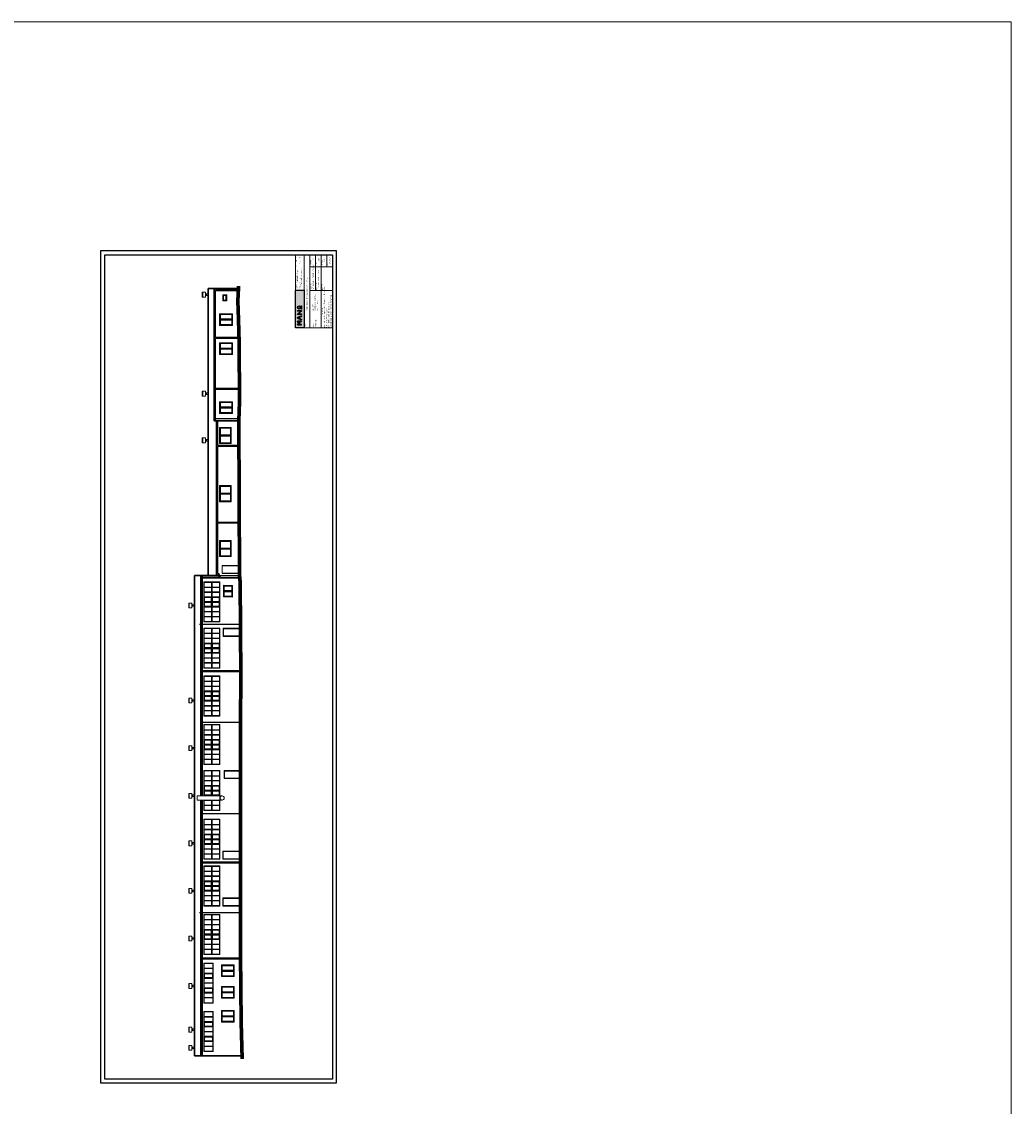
# Model space of a CAD drawing. Header units: millimetres. Extents: x -2948 to 78628, y 64669 to 215420.
# Tile 173 of 256: x 66142 to 78628, y 106581 to 120261. Entities that reach past the tile are written whole.
import ezdxf

# ---------------------------------------------------------------- set-up
doc = ezdxf.new("R2010")
doc.units = ezdxf.units.MM
for name, color, linetype in [('-rynny', 72, 'Continuous'), ('FORMATKA', 7, 'Continuous'), ('KONSTR.STALOWA', 42, 'Continuous'), ('UZIOM', 33, 'Continuous')]:
    doc.layers.add(name, color=color, linetype=linetype)
for name, color, linetype, lineweight in [('-stolarka', 103, 'Continuous', 13), ('BUDYNEK', 7, 'Continuous', 70), ('ramka', 7, 'Continuous', 0), ('SCIANY', 7, 'Continuous', 30), ('STOLARKA', 3, 'Continuous', 13), ('WENTYLACJA', 21, 'Continuous', 9), ('WYMIAR', 5, 'Continuous', 13)]:
    doc.layers.add(name, color=color, linetype=linetype, lineweight=lineweight)
doc.styles.add('100', font='isocpeur.ttf', dxfattribs={"height": 1})
doc.styles.add('agulka', font='isocpeur.ttf', dxfattribs={"height": 1})
doc.styles.add('MtXpl_Calibri_Light', font='calibril.ttf')

# ---------------------------------------------------------------- blocks, each defined once
blk = doc.blocks.new('G$C37C83D67')
at = {"layer": 'STOLARKA', "ltscale": 2}
for p, q in [((656, 211), (656, 68)), ((661, 216), (661, 63)), ((666, 216), (666, 63)), ((671, 211), (671, 68))]:
    blk.add_line(p, q, dxfattribs=at)
for points in [[(737, 58), (590, 58), (590, 221), (737, 221)], [(590, 221), (737, 221), (737, 58), (590, 58)], [(595, 216), (732, 216), (732, 63), (595, 63)]]:
    blk.add_lwpolyline(points, close=True, dxfattribs=at)
for points in [[(656, 68), (600, 68), (600, 211), (656, 211)], [(671, 211), (727, 211), (727, 68), (671, 68)]]:
    blk.add_lwpolyline(points, dxfattribs=at)
blk = doc.blocks.new('G$C2E97C0F2')
at = {"layer": 'STOLARKA', "ltscale": 2}
for points in [[(0, -50), (-77, -50), (-77, 0), (0, 0)], [(-5, -45), (-72, -45), (-72, -5), (-5, -5)], [(-10, -40), (-67, -40), (-67, -10), (-10, -10)]]:
    blk.add_lwpolyline(points, close=True, dxfattribs=at)
blk = doc.blocks.new('OK-8')
at = {"layer": '-stolarka', "ltscale": 2}
for points in [[(55732, -21249), (55732, -21369), (55227, -21369), (55227, -21249)], [(55732, -21249), (55732, -21369), (55227, -21369), (55227, -21249)], [(55232, -21254), (55292, -21254), (55292, -21364), (55232, -21364)], [(55297, -21254), (55354, -21254), (55354, -21364), (55297, -21364)], [(55359, -21254), (55415, -21254), (55415, -21364), (55359, -21364)], [(55364, -21259), (55410, -21259), (55410, -21359), (55364, -21359)], [(55420, -21254), (55477, -21254), (55477, -21364), (55420, -21364)], [(55482, -21254), (55539, -21254), (55539, -21364), (55482, -21364)], [(55544, -21254), (55601, -21254), (55601, -21364), (55544, -21364)], [(55549, -21259), (55596, -21259), (55596, -21359), (55549, -21359)], [(55606, -21254), (55663, -21254), (55663, -21364), (55606, -21364)], [(55668, -21254), (55727, -21254), (55727, -21364), (55668, -21364)]]:
    blk.add_lwpolyline(points, close=True, dxfattribs=at)
blk = doc.blocks.new('LOGO')
at = {"true_color": 0xf9f9f9}
h = blk.add_hatch(color=7, dxfattribs=at)
h.dxf.hatch_style = 1
h.paths.add_polyline_path([(-3, 131, 1), (-73, 131, 1)])
h.paths.add_polyline_path([(-62, 131, -1), (-14, 131, -1)], flags=16)
h.paths.add_polyline_path([(-118, 91), (-118, 165), (-107, 165), (-107, 76), (-119, 76), (-178, 147), (-178, 76), (-189, 76), (-189, 165), (-180, 165)])
h.paths.add_polyline_path([(-304, 76), (-265, 165), (-256, 165), (-217, 76), (-229, 76), (-261, 148), (-293, 76), (-304, 76), (-265, 165)])
h.paths.add_polyline_path([(-73, 85), (-3, 85), (-3, 76), (-73, 76)])
h.paths.add_polyline_path([(-413, 76), (-402, 76), (-402, 148), (-372, 110), (-342, 148), (-342, 76), (-331, 76), (-331, 165), (-343, 165), (-372, 128), (-402, 165), (-413, 165)])
at = {"color": 7, "true_color": 0xf9f9f9}
for points in [[(-413, 76), (-413, 165), (-402, 165), (-372, 128), (-343, 165), (-331, 165), (-331, 76)], [(-402, 76), (-402, 148), (-372, 110), (-342, 148), (-342, 76)], [(-331, 76), (-331, 165), (-343, 165), (-372, 128)], [(-304, 76), (-265, 165), (-256, 165)], [(-304, 76), (-265, 165), (-256, 165), (-217, 76)], [(-304, 76), (-293, 76)], [(-293, 76), (-261, 148), (-229, 76)], [(-265, 165), (-256, 165)], [(-217, 76), (-256, 165), (-265, 165)], [(-256, 165), (-265, 165)], [(-217, 76), (-229, 76)], [(-73, 85), (-3, 85)], [(-73, 76), (-3, 76)]]:
    blk.add_lwpolyline(points, dxfattribs=at)
for points in [[(-413, 76), (-402, 76), (-402, 148), (-372, 110), (-342, 148), (-342, 76), (-331, 76), (-331, 165), (-343, 165), (-372, 128), (-402, 165), (-413, 165), (-413, 76)], [(-304, 76), (-265, 165), (-256, 165), (-217, 76), (-229, 76), (-261, 148), (-293, 76), (-304, 76), (-265, 165)], [(-118, 91), (-118, 165), (-107, 165), (-107, 76), (-119, 76), (-178, 147), (-178, 76), (-189, 76), (-189, 165), (-180, 165), (-118, 91)], [(-73, 85), (-3, 85), (-3, 76), (-73, 76)]]:
    blk.add_lwpolyline(points, close=True, dxfattribs=at)
for radius in [34.7, 23.9]:
    blk.add_circle((-38, 131), radius, dxfattribs=at)

msp = doc.modelspace()

# ---------------------------------------------------------------- hatches: boundary and pattern name
at = {"transparency": 33554559}
h = msp.add_hatch(color=256, dxfattribs=at)
h.dxf.hatch_style = 1
h.paths.add_polyline_path([(69595.3, 116398.5), (69595.2, 116873.9), (69707.2, 116873.9), (69707.3, 116398.5)])

# ---------------------------------------------------------------- linework, layer by layer
at = {"layer": '-rynny', "ltscale": 2}
for p, q in [((68571.8, 116897.5), (68586.8, 116897.5)), ((68571.8, 115227.5), (68571.8, 116897.5)), ((68571.8, 116897.5), (68586.8, 116897.5)), ((68571.8, 115242.5), (68571.8, 116885.5)), ((68586.8, 116883), (68586.8, 116897.5)), ((68586.8, 116882), (68586.8, 116897.5)), ((68586.8, 116882), (68879.8, 116882)), ((68586.8, 116871), (68879.8, 116871)), ((68586.8, 116277.9), (68586.8, 116871)), ((68586.8, 116277.9), (68586.8, 116860)), ((68886, 116277.9), (68586.8, 116277.9)), ((68586.8, 115242.5), (68586.8, 116266.9)), ((68586.8, 115227.5), (68586.8, 116266.9)), ((68886.3, 116266.9), (68586.8, 116266.9)), ((68890.9, 115633.5), (68586.8, 115633.5)), ((68891, 115622.5), (68586.8, 115622.5)), ((68571.8, 115227.5), (68586.8, 115227.5)), ((68602.1, 115227.5), (68617.1, 115227.5)), ((68602.1, 113275.5), (68602.1, 115227.5)), ((68602.1, 115227.5), (68617.1, 115227.5)), ((68617.1, 114914.5), (68617.1, 115227.5)), ((68881.8, 114914.5), (68617.1, 114914.5)), ((68617.1, 113945.8), (68617.1, 114903.5)), ((68881.8, 114903.5), (68617.1, 114903.5)), ((68886.5, 113945.8), (68617.1, 113945.8)), ((68886.6, 113936.1), (68617.1, 113934.8)), ((68617.1, 113299.9), (68617.1, 113934.8)), ((68405.3, 113275.5), (68405.3, 110496.2)), ((68405.3, 113275.5), (68420.3, 113275.5)), ((68420.3, 113275.5), (68420.3, 113256.7)), ((68602.1, 113275.5), (68617.1, 113275.5)), ((68602.1, 113275.5), (68617.1, 113275.5)), ((68617.1, 113299.9), (68628, 113299.9)), ((68617.1, 113275.5), (68617.1, 113288.9)), ((68617.1, 113288.9), (68621.6, 113288.9)), ((68617.1, 113275.5), (68617.1, 113288.9)), ((68639.6, 113256.7), (68621.6, 113288.9)), ((68652.2, 113256.7), (68628, 113299.9)), ((68420.3, 113256.7), (68628.7, 113256.7)), ((68420.3, 113256.7), (68639.6, 113256.7)), ((68420.3, 113245.7), (68893.2, 113245.7)), ((68420.3, 113245.7), (68420.3, 112071.8)), ((68420.3, 113245.7), (68893.2, 113245.7)), ((68652.2, 113256.7), (68891.9, 113256.7)), ((68652.2, 113256.7), (68891.9, 113256.7)), ((68908.4, 112071.8), (68420.3, 112071.8)), ((68908.4, 112071.8), (68420.3, 112071.8)), ((68420.3, 112060.8), (68420.3, 111452.2)), ((68908.5, 112060.8), (68420.3, 112060.8)), ((68908.5, 112060.8), (68420.3, 112060.8)), ((68420.3, 111452.2), (68420.3, 110496.2)), ((68405.3, 110444.2), (68405.3, 107218.5)), ((68420.3, 110444.2), (68420.3, 109658.6)), ((68902, 109658.6), (68420.3, 109658.6)), ((68902, 109658.6), (68420.3, 109658.6)), ((68902, 109647.6), (68420.3, 109647.6)), ((68420.3, 109647.6), (68420.3, 109048.5)), ((68902, 109647.6), (68420.3, 109647.6)), ((68420.3, 109048.5), (68420.3, 108449.1)), ((68902, 108449.1), (68420.3, 108449.1)), ((68902, 108449.1), (68420.3, 108449.1)), ((68420.3, 108438.1), (68420.3, 107239.5)), ((68902, 108438.1), (68420.3, 108438.1)), ((68420.3, 107239.5), (68420.3, 107218.5))]:
    msp.add_line(p, q, dxfattribs=at)
at = {"layer": '-stolarka', "ltscale": 2}
for p, q in [((68644.8, 115043.5), (68779.8, 115043.5)), ((68644.8, 115038.5), (68779.8, 115038.5)), ((68644.8, 114310.5), (68779.8, 114310.5)), ((68644.8, 114305.5), (68779.8, 114305.5)), ((68644.8, 113617.5), (68779.8, 113617.5)), ((68644.8, 113612.5), (68779.8, 113612.5)), ((68669.7, 113402.5), (68669.7, 113299.5)), ((68669.7, 113402.5), (68889.7, 113402.5)), ((68669.7, 113299.5), (68889.7, 113299.5)), ((68673.7, 113396), (68673.7, 113306)), ((68673.7, 113396), (68883.7, 113396)), ((68673.7, 113306), (68883.7, 113306)), ((68883.7, 113396), (68883.7, 113306)), ((68639, 112882.7), (68639, 112939.5)), ((68683.9, 112610.5), (68683.9, 112507.5)), ((68683.9, 112610.5), (68903.9, 112610.5)), ((68687.9, 112604), (68687.9, 112514)), ((68687.9, 112604), (68897.9, 112604)), ((68897.9, 112604), (68897.9, 112514)), ((68683.9, 112507.5), (68903.9, 112507.5)), ((68687.9, 112514), (68897.9, 112514)), ((68639, 112300.7), (68639, 112357.5)), ((68639, 111696.7), (68639, 111753.5)), ((68639, 111083.7), (68639, 111140.5)), ((68639, 110503.7), (68639, 110560.5)), ((68639, 109889.7), (68639, 109946.5)), ((68682, 109799.5), (68682, 109696.5)), ((68682, 109799.5), (68902, 109799.5)), ((68686, 109793), (68686, 109703)), ((68686, 109793), (68896, 109793)), ((68896, 109793), (68896, 109703)), ((68682, 109696.5), (68902, 109696.5)), ((68686, 109703), (68896, 109703)), ((68639, 109300.7), (68639, 109357.5)), ((68682, 109210.5), (68682, 109107.5)), ((68682, 109210.5), (68902, 109210.5)), ((68686, 109204), (68686, 109114)), ((68686, 109204), (68896, 109204)), ((68896, 109204), (68896, 109114)), ((68682, 109107.5), (68902, 109107.5)), ((68686, 109114), (68896, 109114)), ((68639, 108688.7), (68639, 108745.5))]:
    msp.add_line(p, q, dxfattribs=at)
for points in [[(68784.8, 115142.5), (68784.8, 114939.5), (68639.8, 114939.5), (68639.8, 115142.5)], [(68649.8, 115048.5), (68649.8, 115132.5), (68774.8, 115132.5), (68774.8, 115048.5)], [(68774.8, 115033.5), (68774.8, 114949.5), (68649.8, 114949.5), (68649.8, 115033.5)], [(68784.8, 114409.5), (68784.8, 114206.5), (68639.8, 114206.5), (68639.8, 114409.5)], [(68649.8, 114315.5), (68649.8, 114399.5), (68774.8, 114399.5), (68774.8, 114315.5)], [(68774.8, 114300.5), (68774.8, 114216.5), (68649.8, 114216.5), (68649.8, 114300.5)], [(68784.8, 113716.5), (68784.8, 113513.5), (68639.8, 113513.5), (68639.8, 113716.5)], [(68649.8, 113622.5), (68649.8, 113706.5), (68774.8, 113706.5), (68774.8, 113622.5)], [(68774.8, 113607.5), (68774.8, 113523.5), (68649.8, 113523.5), (68649.8, 113607.5)], [(68439, 112689.5), (68439, 113194.5), (68644, 113194.5), (68644, 112689.5)], [(68444, 113130.2), (68444, 113189.5), (68539, 113189.5), (68539, 113130.2)], [(68544, 113130.2), (68544, 113189.5), (68639, 113189.5), (68639, 113130.2)], [(68444, 113068.3), (68444, 113125.2), (68539, 113125.2), (68539, 113068.3)], [(68444, 113006.4), (68444, 113063.3), (68539, 113063.3), (68539, 113006.4)], [(68544, 113068.3), (68544, 113125.2), (68639, 113125.2), (68639, 113068.3)], [(68544, 113006.4), (68544, 113063.3), (68639, 113063.3), (68639, 113006.4)], [(68444, 112820.8), (68444, 112877.7), (68539, 112877.7), (68539, 112820.8)], [(68544, 112820.8), (68544, 112877.7), (68639, 112877.7), (68639, 112820.8)], [(68444, 112758.9), (68444, 112815.8), (68539, 112815.8), (68539, 112758.9)], [(68444, 112694.5), (68444, 112753.9), (68539, 112753.9), (68539, 112694.5)], [(68544, 112758.9), (68544, 112815.8), (68639, 112815.8), (68639, 112758.9)], [(68544, 112694.5), (68544, 112753.9), (68639, 112753.9), (68639, 112694.5)], [(68439, 112107.5), (68439, 112612.5), (68644, 112612.5), (68644, 112107.5)], [(68444, 112548.2), (68444, 112607.5), (68539, 112607.5), (68539, 112548.2)], [(68544, 112548.2), (68544, 112607.5), (68639, 112607.5), (68639, 112548.2)], [(68444, 112486.3), (68444, 112543.2), (68539, 112543.2), (68539, 112486.3)], [(68444, 112424.4), (68444, 112481.3), (68539, 112481.3), (68539, 112424.4)], [(68544, 112486.3), (68544, 112543.2), (68639, 112543.2), (68639, 112486.3)], [(68544, 112424.4), (68544, 112481.3), (68639, 112481.3), (68639, 112424.4)], [(68444, 112238.8), (68444, 112295.7), (68539, 112295.7), (68539, 112238.8)], [(68444, 112176.9), (68444, 112233.8), (68539, 112233.8), (68539, 112176.9)], [(68444, 112112.5), (68444, 112171.9), (68539, 112171.9), (68539, 112112.5)], [(68544, 112238.8), (68544, 112295.7), (68639, 112295.7), (68639, 112238.8)], [(68544, 112176.9), (68544, 112233.8), (68639, 112233.8), (68639, 112176.9)], [(68544, 112112.5), (68544, 112171.9), (68639, 112171.9), (68639, 112112.5)], [(68439, 111503.5), (68439, 112008.5), (68644, 112008.5), (68644, 111503.5)], [(68444, 111944.2), (68444, 112003.5), (68539, 112003.5), (68539, 111944.2)], [(68444, 111882.3), (68444, 111939.2), (68539, 111939.2), (68539, 111882.3)], [(68544, 111944.2), (68544, 112003.5), (68639, 112003.5), (68639, 111944.2)], [(68544, 111882.3), (68544, 111939.2), (68639, 111939.2), (68639, 111882.3)], [(68444, 111820.4), (68444, 111877.3), (68539, 111877.3), (68539, 111820.4)], [(68544, 111820.4), (68544, 111877.3), (68639, 111877.3), (68639, 111820.4)], [(68444, 111634.8), (68444, 111691.7), (68539, 111691.7), (68539, 111634.8)], [(68444, 111572.9), (68444, 111629.8), (68539, 111629.8), (68539, 111572.9)], [(68544, 111634.8), (68544, 111691.7), (68639, 111691.7), (68639, 111634.8)], [(68544, 111572.9), (68544, 111629.8), (68639, 111629.8), (68639, 111572.9)], [(68444, 111508.5), (68444, 111567.9), (68539, 111567.9), (68539, 111508.5)], [(68544, 111508.5), (68544, 111567.9), (68639, 111567.9), (68639, 111508.5)], [(68439, 110890.5), (68439, 111395.5), (68644, 111395.5), (68644, 110890.5)], [(68444, 111331.2), (68444, 111390.5), (68539, 111390.5), (68539, 111331.2)], [(68544, 111331.2), (68544, 111390.5), (68639, 111390.5), (68639, 111331.2)], [(68444, 111269.3), (68444, 111326.2), (68539, 111326.2), (68539, 111269.3)], [(68444, 111207.4), (68444, 111264.3), (68539, 111264.3), (68539, 111207.4)], [(68544, 111269.3), (68544, 111326.2), (68639, 111326.2), (68639, 111269.3)], [(68544, 111207.4), (68544, 111264.3), (68639, 111264.3), (68639, 111207.4)], [(68444, 111021.8), (68444, 111078.7), (68539, 111078.7), (68539, 111021.8)], [(68544, 111021.8), (68544, 111078.7), (68639, 111078.7), (68639, 111021.8)], [(68444, 110959.9), (68444, 111016.8), (68539, 111016.8), (68539, 110959.9)], [(68444, 110895.5), (68444, 110954.9), (68539, 110954.9), (68539, 110895.5)], [(68544, 110959.9), (68544, 111016.8), (68639, 111016.8), (68639, 110959.9)], [(68544, 110895.5), (68544, 110954.9), (68639, 110954.9), (68639, 110895.5)], [(68444, 110751.2), (68444, 110810.5), (68539, 110810.5), (68539, 110751.2)], [(68544, 110751.2), (68544, 110810.5), (68639, 110810.5), (68639, 110751.2)], [(68696, 110815.5), (68696, 110714.5), (68902, 110714.5), (68902, 110815.5)], [(68702, 110720), (68702, 110810), (68902, 110810), (68902, 110720)], [(68444, 110689.3), (68444, 110746.2), (68539, 110746.2), (68539, 110689.3)], [(68444, 110627.4), (68444, 110684.3), (68539, 110684.3), (68539, 110627.4)], [(68544, 110689.3), (68544, 110746.2), (68639, 110746.2), (68639, 110689.3)], [(68544, 110627.4), (68544, 110684.3), (68639, 110684.3), (68639, 110627.4)], [(68444, 110379.9), (68444, 110436.8), (68539, 110436.8), (68539, 110379.9)], [(68544, 110379.9), (68544, 110436.8), (68639, 110436.8), (68639, 110379.9)], [(68444, 110315.5), (68444, 110374.9), (68539, 110374.9), (68539, 110315.5)], [(68544, 110315.5), (68544, 110374.9), (68639, 110374.9), (68639, 110315.5)], [(68439, 109696.5), (68439, 110201.5), (68644, 110201.5), (68644, 109696.5)], [(68444, 110137.2), (68444, 110196.5), (68539, 110196.5), (68539, 110137.2)], [(68444, 110075.3), (68444, 110132.2), (68539, 110132.2), (68539, 110075.3)], [(68544, 110137.2), (68544, 110196.5), (68639, 110196.5), (68639, 110137.2)], [(68544, 110075.3), (68544, 110132.2), (68639, 110132.2), (68639, 110075.3)], [(68444, 110013.4), (68444, 110070.3), (68539, 110070.3), (68539, 110013.4)], [(68544, 110013.4), (68544, 110070.3), (68639, 110070.3), (68639, 110013.4)], [(68444, 109827.8), (68444, 109884.7), (68539, 109884.7), (68539, 109827.8)], [(68544, 109827.8), (68544, 109884.7), (68639, 109884.7), (68639, 109827.8)], [(68444, 109765.9), (68444, 109822.8), (68539, 109822.8), (68539, 109765.9)], [(68444, 109701.5), (68444, 109760.9), (68539, 109760.9), (68539, 109701.5)], [(68544, 109765.9), (68544, 109822.8), (68639, 109822.8), (68639, 109765.9)], [(68544, 109701.5), (68544, 109760.9), (68639, 109760.9), (68639, 109701.5)], [(68439, 109107.5), (68439, 109612.5), (68644, 109612.5), (68644, 109107.5)], [(68444, 109548.2), (68444, 109607.5), (68539, 109607.5), (68539, 109548.2)], [(68544, 109548.2), (68544, 109607.5), (68639, 109607.5), (68639, 109548.2)], [(68444, 109486.3), (68444, 109543.2), (68539, 109543.2), (68539, 109486.3)], [(68444, 109424.4), (68444, 109481.3), (68539, 109481.3), (68539, 109424.4)], [(68544, 109486.3), (68544, 109543.2), (68639, 109543.2), (68639, 109486.3)], [(68544, 109424.4), (68544, 109481.3), (68639, 109481.3), (68639, 109424.4)], [(68444, 109238.8), (68444, 109295.7), (68539, 109295.7), (68539, 109238.8)], [(68444, 109176.9), (68444, 109233.8), (68539, 109233.8), (68539, 109176.9)], [(68444, 109112.5), (68444, 109171.9), (68539, 109171.9), (68539, 109112.5)], [(68544, 109238.8), (68544, 109295.7), (68639, 109295.7), (68639, 109238.8)], [(68544, 109176.9), (68544, 109233.8), (68639, 109233.8), (68639, 109176.9)], [(68544, 109112.5), (68544, 109171.9), (68639, 109171.9), (68639, 109112.5)], [(68439, 108495.5), (68439, 109000.5), (68644, 109000.5), (68644, 108495.5)], [(68444, 108936.2), (68444, 108995.5), (68539, 108995.5), (68539, 108936.2)], [(68444, 108874.3), (68444, 108931.2), (68539, 108931.2), (68539, 108874.3)], [(68544, 108936.2), (68544, 108995.5), (68639, 108995.5), (68639, 108936.2)], [(68544, 108874.3), (68544, 108931.2), (68639, 108931.2), (68639, 108874.3)], [(68444, 108812.4), (68444, 108869.3), (68539, 108869.3), (68539, 108812.4)], [(68544, 108812.4), (68544, 108869.3), (68639, 108869.3), (68639, 108812.4)], [(68444, 108626.8), (68444, 108683.7), (68539, 108683.7), (68539, 108626.8)], [(68444, 108564.9), (68444, 108621.8), (68539, 108621.8), (68539, 108564.9)], [(68544, 108626.8), (68544, 108683.7), (68639, 108683.7), (68639, 108626.8)], [(68544, 108564.9), (68544, 108621.8), (68639, 108621.8), (68639, 108564.9)], [(68444, 108500.5), (68444, 108559.9), (68539, 108559.9), (68539, 108500.5)], [(68544, 108500.5), (68544, 108559.9), (68639, 108559.9), (68639, 108500.5)]]:
    msp.add_lwpolyline(points, close=True, dxfattribs=at)
for points in [[(68644.8, 115043.5), (68644.8, 115137.5), (68779.8, 115137.5), (68779.8, 115043.5)], [(68779.8, 115038.5), (68779.8, 114944.5), (68644.8, 114944.5), (68644.8, 115038.5)], [(68644.8, 114310.5), (68644.8, 114404.5), (68779.8, 114404.5), (68779.8, 114310.5)], [(68779.8, 114305.5), (68779.8, 114211.5), (68644.8, 114211.5), (68644.8, 114305.5)], [(68644.8, 113617.5), (68644.8, 113711.5), (68779.8, 113711.5), (68779.8, 113617.5)], [(68779.8, 113612.5), (68779.8, 113518.5), (68644.8, 113518.5), (68644.8, 113612.5)], [(68444, 113130.2), (68444, 113189.5), (68539, 113189.5), (68539, 113130.2)], [(68544, 113130.2), (68544, 113189.5), (68639, 113189.5), (68639, 113130.2)], [(68444, 113068.3), (68444, 113125.2)], [(68444, 113006.4), (68444, 113063.3)], [(68444, 112944.5), (68444, 113001.4)], [(68539, 112944.5), (68444, 112944.5), (68444, 113001.4), (68539, 113001.4)], [(68534, 112949.5), (68449, 112949.5), (68449, 112996.4), (68534, 112996.4)], [(68544, 113001.4), (68639, 113001.4), (68639, 112944.5), (68544, 112944.5)], [(68549, 112996.4), (68634, 112996.4), (68634, 112949.5), (68549, 112949.5)], [(68639, 113125.2), (68639, 113068.3)], [(68639, 113063.3), (68639, 113006.4)], [(68639, 113001.4), (68639, 112944.5)], [(68444, 112882.7), (68444, 112939.5)], [(68539, 112882.7), (68444, 112882.7), (68444, 112939.5), (68539, 112939.5)], [(68534, 112887.7), (68449, 112887.7), (68449, 112934.5), (68534, 112934.5)], [(68544, 112939.5), (68639, 112939.5), (68639, 112882.7), (68544, 112882.7)], [(68549, 112934.5), (68634, 112934.5), (68634, 112887.7), (68549, 112887.7)], [(68639, 112939.5), (68639, 112882.7)], [(68639, 112877.7), (68639, 112820.8)], [(68639, 112815.8), (68639, 112758.9)], [(68444, 112548.2), (68444, 112607.5), (68539, 112607.5), (68539, 112548.2)], [(68544, 112548.2), (68544, 112607.5), (68639, 112607.5), (68639, 112548.2)], [(68444, 112486.3), (68444, 112543.2)], [(68444, 112424.4), (68444, 112481.3)], [(68639, 112543.2), (68639, 112486.3)], [(68639, 112481.3), (68639, 112424.4)], [(68444, 112362.5), (68444, 112419.4)], [(68539, 112362.5), (68444, 112362.5), (68444, 112419.4), (68539, 112419.4)], [(68444, 112362.5), (68444, 112419.4)], [(68444, 112300.7), (68444, 112357.5)], [(68539, 112300.7), (68444, 112300.7), (68444, 112357.5), (68539, 112357.5)], [(68444, 112300.7), (68444, 112357.5)], [(68534, 112367.5), (68449, 112367.5), (68449, 112414.4), (68534, 112414.4)], [(68534, 112367.5), (68449, 112367.5), (68449, 112414.4), (68534, 112414.4)], [(68534, 112305.7), (68449, 112305.7), (68449, 112352.5), (68534, 112352.5)], [(68534, 112305.7), (68449, 112305.7), (68449, 112352.5), (68534, 112352.5)], [(68544, 112419.4), (68639, 112419.4), (68639, 112362.5), (68544, 112362.5)], [(68544, 112357.5), (68639, 112357.5), (68639, 112300.7), (68544, 112300.7)], [(68549, 112414.4), (68634, 112414.4), (68634, 112367.5), (68549, 112367.5)], [(68549, 112414.4), (68634, 112414.4), (68634, 112367.5), (68549, 112367.5)], [(68549, 112352.5), (68634, 112352.5), (68634, 112305.7), (68549, 112305.7)], [(68549, 112352.5), (68634, 112352.5), (68634, 112305.7), (68549, 112305.7)], [(68639, 112419.4), (68639, 112362.5)], [(68639, 112419.4), (68639, 112362.5)], [(68639, 112357.5), (68639, 112300.7)], [(68639, 112295.7), (68639, 112238.8)], [(68639, 112233.8), (68639, 112176.9)], [(68444, 111944.2), (68444, 112003.5), (68539, 112003.5), (68539, 111944.2)], [(68444, 111882.3), (68444, 111939.2)], [(68544, 111944.2), (68544, 112003.5), (68639, 112003.5), (68639, 111944.2)], [(68639, 111939.2), (68639, 111882.3)], [(68444, 111820.4), (68444, 111877.3)], [(68444, 111758.5), (68444, 111815.4)], [(68444, 111758.5), (68444, 111815.4)], [(68539, 111758.5), (68444, 111758.5), (68444, 111815.4), (68539, 111815.4)], [(68534, 111763.5), (68449, 111763.5), (68449, 111810.4), (68534, 111810.4)], [(68544, 111815.4), (68639, 111815.4), (68639, 111758.5), (68544, 111758.5)], [(68549, 111810.4), (68634, 111810.4), (68634, 111763.5), (68549, 111763.5)], [(68639, 111877.3), (68639, 111820.4)], [(68639, 111815.4), (68639, 111758.5)], [(68444, 111696.7), (68444, 111753.5)], [(68444, 111696.7), (68444, 111753.5)], [(68539, 111696.7), (68444, 111696.7), (68444, 111753.5), (68539, 111753.5)], [(68534, 111701.7), (68449, 111701.7), (68449, 111748.5), (68534, 111748.5)], [(68544, 111753.5), (68639, 111753.5), (68639, 111696.7), (68544, 111696.7)], [(68549, 111748.5), (68634, 111748.5), (68634, 111701.7), (68549, 111701.7)], [(68639, 111753.5), (68639, 111696.7)], [(68639, 111691.7), (68639, 111634.8)], [(68639, 111629.8), (68639, 111572.9)], [(68444, 111331.2), (68444, 111390.5), (68539, 111390.5), (68539, 111331.2)], [(68544, 111331.2), (68544, 111390.5), (68639, 111390.5), (68639, 111331.2)], [(68444, 111269.3), (68444, 111326.2)], [(68444, 111207.4), (68444, 111264.3)], [(68639, 111326.2), (68639, 111269.3)], [(68639, 111264.3), (68639, 111207.4)], [(68444, 111145.5), (68444, 111202.4)], [(68444, 111145.5), (68444, 111202.4)], [(68539, 111145.5), (68444, 111145.5), (68444, 111202.4), (68539, 111202.4)], [(68444, 111083.7), (68444, 111140.5)], [(68444, 111083.7), (68444, 111140.5)], [(68539, 111083.7), (68444, 111083.7), (68444, 111140.5), (68539, 111140.5)], [(68534, 111150.5), (68449, 111150.5), (68449, 111197.4), (68534, 111197.4)], [(68534, 111088.7), (68449, 111088.7), (68449, 111135.5), (68534, 111135.5)], [(68544, 111202.4), (68639, 111202.4), (68639, 111145.5), (68544, 111145.5)], [(68544, 111140.5), (68639, 111140.5), (68639, 111083.7), (68544, 111083.7)], [(68549, 111197.4), (68634, 111197.4), (68634, 111150.5), (68549, 111150.5)], [(68549, 111135.5), (68634, 111135.5), (68634, 111088.7), (68549, 111088.7)], [(68639, 111202.4), (68639, 111145.5)], [(68639, 111140.5), (68639, 111083.7)], [(68639, 111078.7), (68639, 111021.8)], [(68639, 111016.8), (68639, 110959.9)], [(68439, 110496.2), (68439, 110815.5), (68644, 110815.5), (68644, 110310.5), (68439, 110310.5), (68439, 110444.2)], [(68444, 110751.2), (68444, 110810.5), (68539, 110810.5), (68539, 110751.2)], [(68544, 110751.2), (68544, 110810.5), (68639, 110810.5), (68639, 110751.2)], [(68444, 110689.3), (68444, 110746.2)], [(68444, 110627.4), (68444, 110684.3)], [(68639, 110746.2), (68639, 110689.3)], [(68639, 110684.3), (68639, 110627.4)], [(68444, 110565.5), (68444, 110622.4)], [(68444, 110565.5), (68444, 110622.4)], [(68539, 110565.5), (68444, 110565.5), (68444, 110622.4), (68539, 110622.4)], [(68444, 110503.7), (68444, 110560.5)], [(68444, 110503.7), (68444, 110560.5)], [(68539, 110503.7), (68444, 110503.7), (68444, 110560.5), (68539, 110560.5)], [(68534, 110570.5), (68449, 110570.5), (68449, 110617.4), (68534, 110617.4)], [(68534, 110508.7), (68449, 110508.7), (68449, 110555.5), (68534, 110555.5)], [(68544, 110622.4), (68639, 110622.4), (68639, 110565.5), (68544, 110565.5)], [(68544, 110560.5), (68639, 110560.5), (68639, 110503.7), (68544, 110503.7)], [(68549, 110617.4), (68634, 110617.4), (68634, 110570.5), (68549, 110570.5)], [(68549, 110555.5), (68634, 110555.5), (68634, 110508.7), (68549, 110508.7)], [(68639, 110622.4), (68639, 110565.5)], [(68639, 110560.5), (68639, 110503.7)], [(68444, 110496.2), (68444, 110498.7), (68539, 110498.7), (68539, 110496.2)], [(68539, 110444.2), (68539, 110441.8), (68444, 110441.8), (68444, 110444.2)], [(68544, 110496.2), (68544, 110498.7), (68639, 110498.7), (68639, 110496.2)], [(68639, 110444.2), (68639, 110441.8), (68544, 110441.8), (68544, 110444.2)], [(68639, 110498.7), (68639, 110496.2)], [(68639, 110444.2), (68639, 110441.8)], [(68639, 110436.8), (68639, 110379.9)], [(68444, 110137.2), (68444, 110196.5), (68539, 110196.5), (68539, 110137.2)], [(68444, 110075.3), (68444, 110132.2)], [(68544, 110137.2), (68544, 110196.5), (68639, 110196.5), (68639, 110137.2)], [(68639, 110132.2), (68639, 110075.3)], [(68444, 110013.4), (68444, 110070.3)], [(68444, 109951.5), (68444, 110008.4)], [(68444, 109951.5), (68444, 110008.4)], [(68539, 109951.5), (68444, 109951.5), (68444, 110008.4), (68539, 110008.4)], [(68534, 109956.5), (68449, 109956.5), (68449, 110003.4), (68534, 110003.4)], [(68544, 110008.4), (68639, 110008.4), (68639, 109951.5), (68544, 109951.5)], [(68549, 110003.4), (68634, 110003.4), (68634, 109956.5), (68549, 109956.5)], [(68639, 110070.3), (68639, 110013.4)], [(68639, 110008.4), (68639, 109951.5)], [(68444, 109889.7), (68444, 109946.5)], [(68444, 109889.7), (68444, 109946.5)], [(68539, 109889.7), (68444, 109889.7), (68444, 109946.5), (68539, 109946.5)], [(68534, 109894.7), (68449, 109894.7), (68449, 109941.5), (68534, 109941.5)], [(68544, 109946.5), (68639, 109946.5), (68639, 109889.7), (68544, 109889.7)], [(68549, 109941.5), (68634, 109941.5), (68634, 109894.7), (68549, 109894.7)], [(68639, 109946.5), (68639, 109889.7)], [(68639, 109884.7), (68639, 109827.8)], [(68639, 109822.8), (68639, 109765.9)], [(68444, 109548.2), (68444, 109607.5), (68539, 109607.5), (68539, 109548.2)], [(68544, 109548.2), (68544, 109607.5), (68639, 109607.5), (68639, 109548.2)], [(68444, 109486.3), (68444, 109543.2)], [(68444, 109424.4), (68444, 109481.3)], [(68639, 109543.2), (68639, 109486.3)], [(68639, 109481.3), (68639, 109424.4)], [(68444, 109362.5), (68444, 109419.4)], [(68444, 109362.5), (68444, 109419.4)], [(68539, 109362.5), (68444, 109362.5), (68444, 109419.4), (68539, 109419.4)], [(68444, 109300.7), (68444, 109357.5)], [(68444, 109300.7), (68444, 109357.5)], [(68539, 109300.7), (68444, 109300.7), (68444, 109357.5), (68539, 109357.5)], [(68534, 109367.5), (68449, 109367.5), (68449, 109414.4), (68534, 109414.4)], [(68534, 109305.7), (68449, 109305.7), (68449, 109352.5), (68534, 109352.5)], [(68544, 109419.4), (68639, 109419.4), (68639, 109362.5), (68544, 109362.5)], [(68544, 109357.5), (68639, 109357.5), (68639, 109300.7), (68544, 109300.7)], [(68549, 109414.4), (68634, 109414.4), (68634, 109367.5), (68549, 109367.5)], [(68549, 109352.5), (68634, 109352.5), (68634, 109305.7), (68549, 109305.7)], [(68639, 109419.4), (68639, 109362.5)], [(68639, 109357.5), (68639, 109300.7)], [(68639, 109295.7), (68639, 109238.8)], [(68639, 109233.8), (68639, 109176.9)], [(68444, 108936.2), (68444, 108995.5), (68539, 108995.5), (68539, 108936.2)], [(68444, 108874.3), (68444, 108931.2)], [(68544, 108936.2), (68544, 108995.5), (68639, 108995.5), (68639, 108936.2)], [(68639, 108931.2), (68639, 108874.3)], [(68444, 108812.4), (68444, 108869.3)], [(68444, 108750.5), (68444, 108807.4)], [(68444, 108750.5), (68444, 108807.4)], [(68539, 108750.5), (68444, 108750.5), (68444, 108807.4), (68539, 108807.4)], [(68534, 108755.5), (68449, 108755.5), (68449, 108802.4), (68534, 108802.4)], [(68544, 108807.4), (68639, 108807.4), (68639, 108750.5), (68544, 108750.5)], [(68549, 108802.4), (68634, 108802.4), (68634, 108755.5), (68549, 108755.5)], [(68639, 108869.3), (68639, 108812.4)], [(68639, 108807.4), (68639, 108750.5)], [(68444, 108688.7), (68444, 108745.5)], [(68444, 108688.7), (68444, 108745.5)], [(68539, 108688.7), (68444, 108688.7), (68444, 108745.5), (68539, 108745.5)], [(68534, 108693.7), (68449, 108693.7), (68449, 108740.5), (68534, 108740.5)], [(68544, 108745.5), (68639, 108745.5), (68639, 108688.7), (68544, 108688.7)], [(68549, 108740.5), (68634, 108740.5), (68634, 108693.7), (68549, 108693.7)], [(68639, 108745.5), (68639, 108688.7)], [(68639, 108683.7), (68639, 108626.8)], [(68639, 108621.8), (68639, 108564.9)]]:
    msp.add_lwpolyline(points, dxfattribs=at)
at = {"layer": '-stolarka'}
for points in [[(68534, 112949.5), (68534, 112996.4)], [(68539, 112944.5), (68539, 113001.4)], [(68544, 113001.4), (68544, 112944.5)], [(68549, 112996.4), (68549, 112949.5)], [(68534, 112887.7), (68534, 112934.5)], [(68539, 112882.7), (68539, 112939.5)], [(68544, 112939.5), (68544, 112882.7)], [(68549, 112934.5), (68549, 112887.7)], [(68534, 112367.5), (68534, 112414.4)], [(68534, 112305.7), (68534, 112352.5)], [(68539, 112362.5), (68539, 112419.4)], [(68539, 112300.7), (68539, 112357.5)], [(68544, 112419.4), (68544, 112362.5)], [(68544, 112357.5), (68544, 112300.7)], [(68549, 112414.4), (68549, 112367.5)], [(68549, 112352.5), (68549, 112305.7)], [(68534, 111763.5), (68534, 111810.4)], [(68539, 111758.5), (68539, 111815.4)], [(68544, 111815.4), (68544, 111758.5)], [(68549, 111810.4), (68549, 111763.5)], [(68534, 111701.7), (68534, 111748.5)], [(68539, 111696.7), (68539, 111753.5)], [(68544, 111753.5), (68544, 111696.7)], [(68549, 111748.5), (68549, 111701.7)], [(68534, 111150.5), (68534, 111197.4)], [(68534, 111088.7), (68534, 111135.5)], [(68539, 111145.5), (68539, 111202.4)], [(68539, 111083.7), (68539, 111140.5)], [(68544, 111202.4), (68544, 111145.5)], [(68544, 111140.5), (68544, 111083.7)], [(68549, 111197.4), (68549, 111150.5)], [(68549, 111135.5), (68549, 111088.7)], [(68534, 110570.5), (68534, 110617.4)], [(68534, 110508.7), (68534, 110555.5)], [(68539, 110565.5), (68539, 110622.4)], [(68539, 110503.7), (68539, 110560.5)], [(68544, 110622.4), (68544, 110565.5)], [(68544, 110560.5), (68544, 110503.7)], [(68549, 110617.4), (68549, 110570.5)], [(68549, 110555.5), (68549, 110508.7)], [(68534, 109956.5), (68534, 110003.4)], [(68539, 109951.5), (68539, 110008.4)], [(68544, 110008.4), (68544, 109951.5)], [(68549, 110003.4), (68549, 109956.5)], [(68534, 109894.7), (68534, 109941.5)], [(68539, 109889.7), (68539, 109946.5)], [(68544, 109946.5), (68544, 109889.7)], [(68549, 109941.5), (68549, 109894.7)], [(68534, 109367.5), (68534, 109414.4)], [(68534, 109305.7), (68534, 109352.5)], [(68539, 109362.5), (68539, 109419.4)], [(68539, 109300.7), (68539, 109357.5)], [(68544, 109419.4), (68544, 109362.5)], [(68544, 109357.5), (68544, 109300.7)], [(68549, 109414.4), (68549, 109367.5)], [(68549, 109352.5), (68549, 109305.7)], [(68534, 108755.5), (68534, 108802.4)], [(68539, 108750.5), (68539, 108807.4)], [(68544, 108807.4), (68544, 108750.5)], [(68549, 108802.4), (68549, 108755.5)], [(68534, 108693.7), (68534, 108740.5)], [(68539, 108688.7), (68539, 108745.5)], [(68544, 108745.5), (68544, 108688.7)], [(68549, 108740.5), (68549, 108693.7)]]:
    msp.add_lwpolyline(points, dxfattribs=at)
at = {"const_width": 1.31}
msp.add_lwpolyline([(69595.3, 116398.5), (69595.1, 117318.6), (69707.1, 117318.7), (69707.3, 116398.5)], close=True, dxfattribs=at)
msp.add_lwpolyline([(69595.3, 116398.5), (69595.1, 117318.6), (69707.1, 117318.7), (69707.3, 116398.5)], close=True, dxfattribs=at)
msp.add_lwpolyline([(69595.2, 116873.9), (69707.2, 116873.9)], dxfattribs=at)
msp.add_lwpolyline([(69595.3, 116398.5), (69595.2, 116873.9), (69707.2, 116873.9), (69707.3, 116398.5)], close=True)
at = {"layer": 'BUDYNEK', "ltscale": 2}
for p, q in [((68870.8, 116739.5), (68879.8, 116900.5)), ((68879.8, 116900.5), (68879.8, 116926.4)), ((68879.8, 116505.5), (68870.8, 116739.5)), ((68887.8, 116210.5), (68879.8, 116505.5)), ((68891.8, 115467.5), (68887.8, 116210.5)), ((68880.2, 115227.5), (68891.8, 115467.5))]:
    msp.add_line(p, q, dxfattribs=at)
at = {"layer": 'BUDYNEK', "color": 0, "ltscale": 2}
for p, q in [((68889.8, 113275.5), (68880.2, 115227.5)), ((68899, 113194.5), (68889.8, 113275.5)), ((68899, 113194.5), (68909, 112008.5)), ((68909, 112008.5), (68902, 111420.5)), ((68902, 111420.5), (68902, 108495.5)), ((68911, 107643.5), (68902, 108495.5)), ((68911, 107643.5), (68923.9, 107179.2))]:
    msp.add_line(p, q, dxfattribs=at)
at = {"layer": 'FORMATKA', "ltscale": 2}
for points in [[(70112, 117373.7), (70112, 106873.7), (67142, 106873.7), (67142, 117373.7)], [(67192, 106923.7), (67192, 117318.8), (70062, 117318.8), (70062, 106923.7)]]:
    msp.add_lwpolyline(points, close=True, dxfattribs=at)
at = {"layer": 'KONSTR.STALOWA', "ltscale": 2}
for p, q in [((68902, 111420.5), (68402.3, 111420.5)), ((68902, 110270.5), (68402.3, 110270.5))]:
    msp.add_line(p, q, dxfattribs=at)
at = {"layer": 'ramka'}
for p, q in [((69707.4, 116398.4), (69707.1, 117318.7)), ((69778.1, 117318.7), (69778.3, 116398.4)), ((69778.3, 116398.4), (69778.1, 117318.7)), ((69778.3, 116398.4), (69778.1, 117318.7)), ((69849, 117318.7), (69849.2, 116873.9)), ((69849.2, 116869.4), (69849, 117318.7)), ((69920, 117318.7), (69920.1, 116874)), ((69991, 117318.7), (69991, 117168.6)), ((69779.9, 117168.6), (70062, 117168.6)), ((69778.2, 116869.3), (70062, 116869.4)), ((69920.1, 116874), (69920.3, 116398.5))]:
    msp.add_line(p, q, dxfattribs=at)
msp.add_lwpolyline([(69595.3, 116398.5), (69595.1, 117318.6), (69707.1, 117318.7), (69707.3, 116398.5)], close=True, dxfattribs=at)
msp.add_lwpolyline([(70062, 116398.7), (69595.3, 116398.7)], dxfattribs=at)
at = {"layer": 'SCIANY', "ltscale": 2}
for p, q in [((68494.8, 116897.5), (68879.8, 116897.5)), ((68494.8, 113275.5), (68494.8, 116897.5)), ((68322.8, 107218.5), (68322.8, 113275.5)), ((68322.8, 113275.5), (68629, 113275.5)), ((68403.3, 113275.5), (68403.3, 110496.2)), ((68403.3, 110444.2), (68403.3, 107218.5)), ((68322.8, 107218.5), (68922.8, 107218.5))]:
    msp.add_line(p, q, dxfattribs=at)
at = {"layer": 'SCIANY', "color": 0, "ltscale": 2}
for p, q in [((68569.8, 115227.5), (68569.8, 116897.5)), ((68569.8, 115227.5), (68569.8, 116885.5)), ((68569.8, 115227.5), (68880.2, 115227.5)), ((68599.8, 115227.5), (68599.8, 113275.5))]:
    msp.add_line(p, q, dxfattribs=at)
at = {"layer": 'STOLARKA', "color": 0, "ltscale": 2}
msp.add_line((68641.6, 113275.5), (68889.8, 113275.5), dxfattribs=at)
at = {"layer": 'STOLARKA', "ltscale": 2}
for p, q in [((68692.8, 113080.2), (68797.8, 113080.2)), ((68692.8, 113075.2), (68797.8, 113075.2)), ((68697.8, 113085.2), (68792.8, 113085.2)), ((68697.8, 113070.2), (68792.8, 113070.2)), ((68825, 107790.5), (68825, 107643.5))]:
    msp.add_line(p, q, dxfattribs=at)
for points in [[(68802.8, 113151.2), (68802.8, 113004.2), (68687.7, 113006.3), (68687.7, 113153.3)], [(68687.7, 113006.3), (68687.7, 113153.3), (68802.8, 113151.2), (68802.8, 113004.2)], [(68692.8, 113009.2), (68692.8, 113146.2), (68797.8, 113146.2), (68797.8, 113009.2)]]:
    msp.add_lwpolyline(points, close=True, dxfattribs=at)
for points in [[(68697.8, 113085.2), (68697.8, 113141.2), (68792.8, 113141.2), (68792.8, 113085.2)], [(68792.8, 113070.2), (68792.8, 113014.2), (68697.8, 113014.2), (68697.8, 113070.2)]]:
    msp.add_lwpolyline(points, dxfattribs=at)
at = {"layer": 'UZIOM', "ltscale": 2}
for p, q in [((68880.1, 115250), (68569.8, 115250)), ((68387.3, 112662.5), (68903.4, 112662.5)), ((68387.3, 109025.2), (68902, 109025.2))]:
    msp.add_line(p, q, dxfattribs=at)
at = {"layer": 'WENTYLACJA', "ltscale": 2}
for p, q in [((68426.2, 116847.5), (68426.2, 116787.5)), ((68461.2, 116832.5), (68461.2, 116802.5)), ((68461.2, 116832.5), (68461.2, 116802.5)), ((68474.8, 116827.1), (68461.2, 116832.5)), ((68474.8, 116808), (68461.2, 116802.5)), ((68426.2, 115599.5), (68426.2, 115539.5)), ((68461.2, 115584.5), (68461.2, 115554.5)), ((68461.2, 115584.5), (68461.2, 115554.5)), ((68474.8, 115579.1), (68461.2, 115584.5)), ((68474.8, 115560), (68461.2, 115554.5)), ((68426.2, 115010.5), (68426.2, 114950.5)), ((68461.2, 114995.5), (68461.2, 114965.5)), ((68461.2, 114995.5), (68461.2, 114965.5)), ((68474.8, 114990.1), (68461.2, 114995.5)), ((68474.8, 114971), (68461.2, 114965.5)), ((68249.2, 112928.5), (68254.2, 112928.5)), ((68254.2, 112928.5), (68254.2, 112868.5)), ((68289.2, 112913.5), (68289.2, 112883.5)), ((68289.2, 112913.5), (68289.2, 112883.5)), ((68302.8, 112908.1), (68289.2, 112913.5)), ((68302.8, 112889), (68289.2, 112883.5)), ((68249.2, 111728.5), (68254.2, 111728.5)), ((68254.2, 111728.5), (68254.2, 111668.5)), ((68289.2, 111713.5), (68289.2, 111683.5)), ((68302.8, 111708.1), (68289.2, 111713.5)), ((68302.8, 111689), (68289.2, 111683.5)), ((68249.2, 111128.5), (68254.2, 111128.5)), ((68254.2, 111128.5), (68254.2, 111068.5)), ((68289.2, 111113.5), (68289.2, 111083.5)), ((68302.8, 111108.1), (68289.2, 111113.5)), ((68302.8, 111089), (68289.2, 111083.5)), ((68249.2, 110528.5), (68254.2, 110528.5)), ((68254.2, 110528.5), (68254.2, 110468.5)), ((68289.2, 110513.5), (68289.2, 110483.5)), ((68302.8, 110508.1), (68289.2, 110513.5)), ((68302.8, 110489), (68289.2, 110483.5)), ((68671.8, 110496.2), (68355.4, 110496.2)), ((68355.4, 110444.2), (68355.4, 110496.2)), ((68671.8, 110444.2), (68355.4, 110444.2)), ((68249.2, 109928.5), (68254.2, 109928.5)), ((68254.2, 109928.5), (68254.2, 109868.5)), ((68289.2, 109913.5), (68289.2, 109883.5)), ((68302.8, 109908.1), (68289.2, 109913.5)), ((68302.8, 109889), (68289.2, 109883.5)), ((68249.2, 109328.5), (68254.2, 109328.5)), ((68254.2, 109328.5), (68254.2, 109268.5)), ((68289.2, 109313.5), (68289.2, 109283.5)), ((68302.8, 109308.1), (68289.2, 109313.5)), ((68302.8, 109289), (68289.2, 109283.5)), ((68249.2, 108728.5), (68254.2, 108728.5)), ((68254.2, 108728.5), (68254.2, 108668.5)), ((68289.2, 108713.5), (68289.2, 108683.5)), ((68302.8, 108708.1), (68289.2, 108713.5)), ((68302.8, 108689), (68289.2, 108683.5)), ((68249.2, 108128.5), (68254.2, 108128.5)), ((68254.2, 108128.5), (68254.2, 108068.5)), ((68289.2, 108113.5), (68289.2, 108083.5)), ((68302.8, 108108.1), (68289.2, 108113.5)), ((68302.8, 108089), (68289.2, 108083.5)), ((68249.2, 107578.5), (68254.2, 107578.5)), ((68254.2, 107578.5), (68254.2, 107518.5)), ((68289.2, 107563.5), (68289.2, 107533.5)), ((68302.8, 107558.1), (68289.2, 107563.5)), ((68302.8, 107539), (68289.2, 107533.5)), ((68249.2, 107348.5), (68254.2, 107348.5)), ((68254.2, 107348.5), (68254.2, 107288.5)), ((68289.2, 107333.5), (68289.2, 107303.5)), ((68302.8, 107328.1), (68289.2, 107333.5)), ((68302.8, 107309), (68289.2, 107303.5))]:
    msp.add_line(p, q, dxfattribs=at)
for points in [[(68421.2, 116847.5), (68421.2, 116787.5), (68461.2, 116787.5), (68461.2, 116847.5), (68421.2, 116847.5)], [(68421.2, 115599.5), (68421.2, 115539.5), (68461.2, 115539.5), (68461.2, 115599.5), (68421.2, 115599.5)], [(68421.2, 115010.5), (68421.2, 114950.5), (68461.2, 114950.5), (68461.2, 115010.5), (68421.2, 115010.5)], [(68249.2, 112928.5), (68249.2, 112868.5), (68289.2, 112868.5), (68289.2, 112928.5), (68249.2, 112928.5)], [(68249.2, 111728.5), (68249.2, 111668.5), (68289.2, 111668.5), (68289.2, 111728.5), (68249.2, 111728.5)], [(68249.2, 111128.5), (68249.2, 111068.5), (68289.2, 111068.5), (68289.2, 111128.5), (68249.2, 111128.5)], [(68249.2, 110528.5), (68249.2, 110468.5), (68289.2, 110468.5), (68289.2, 110528.5), (68249.2, 110528.5)], [(68249.2, 109928.5), (68249.2, 109868.5), (68289.2, 109868.5), (68289.2, 109928.5), (68249.2, 109928.5)], [(68249.2, 109328.5), (68249.2, 109268.5), (68289.2, 109268.5), (68289.2, 109328.5), (68249.2, 109328.5)], [(68249.2, 108728.5), (68249.2, 108668.5), (68289.2, 108668.5), (68289.2, 108728.5), (68249.2, 108728.5)], [(68249.2, 108128.5), (68249.2, 108068.5), (68289.2, 108068.5), (68289.2, 108128.5), (68249.2, 108128.5)], [(68249.2, 107578.5), (68249.2, 107518.5), (68289.2, 107518.5), (68289.2, 107578.5), (68249.2, 107578.5)], [(68249.2, 107348.5), (68249.2, 107288.5), (68289.2, 107288.5), (68289.2, 107348.5), (68249.2, 107348.5)]]:
    msp.add_lwpolyline(points, dxfattribs=at)
for points in [[(68474.8, 116827.1), (68474.8, 116808), (68494.8, 116808), (68494.8, 116827.1)], [(68474.8, 115579.1), (68474.8, 115560), (68494.8, 115560), (68494.8, 115579.1)], [(68474.8, 114990.1), (68474.8, 114971), (68494.8, 114971), (68494.8, 114990.1)], [(68302.8, 112908.1), (68302.8, 112889), (68322.8, 112889), (68322.8, 112908.1)], [(68302.8, 111708.1), (68302.8, 111689), (68322.8, 111689), (68322.8, 111708.1)], [(68302.8, 111108.1), (68302.8, 111089), (68322.8, 111089), (68322.8, 111108.1)], [(68302.8, 110508.1), (68302.8, 110489), (68322.8, 110489), (68322.8, 110508.1)], [(68302.8, 109908.1), (68302.8, 109889), (68322.8, 109889), (68322.8, 109908.1)], [(68302.8, 109308.1), (68302.8, 109289), (68322.8, 109289), (68322.8, 109308.1)], [(68302.8, 108708.1), (68302.8, 108689), (68322.8, 108689), (68322.8, 108708.1)], [(68302.8, 108108.1), (68302.8, 108089), (68322.8, 108089), (68322.8, 108108.1)], [(68302.8, 107558.1), (68302.8, 107539), (68322.8, 107539), (68322.8, 107558.1)], [(68302.8, 107328.1), (68302.8, 107309), (68322.8, 107309), (68322.8, 107328.1)]]:
    msp.add_lwpolyline(points, close=True, dxfattribs=at)
msp.add_circle((68671.8, 110470.2), 26, dxfattribs=at)
at = {"layer": 'WYMIAR', "color": 3, "ltscale": 2}
msp.add_lwpolyline([(60400.7, 87693.5), (60400.7, 120260.7), (78627.9, 120260.7), (78627.9, 87693.5)], close=True, dxfattribs=at)

# ---------------------------------------------------------------- block references
at = {"layer": '-stolarka', "rotation": 90}
for p in [(47190.4, 52656.2), (47190.4, 52044.2)]:
    msp.add_blockref('OK-8', p, dxfattribs=at)
at = {"xscale": 0.591392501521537, "yscale": 0.591392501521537, "zscale": 0.591392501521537, "rotation": 90.01203200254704}
msp.add_blockref('LOGO', (69719.5, 116680), dxfattribs=at)
at = {"layer": 'STOLARKA', "ltscale": 2, "rotation": 90}
for name, p in [('G$C2E97C0F2', (68678.8, 116816.5)), ('G$C37C83D67', (68861, 115840.5)), ('G$C37C83D67', (68860.8, 115473.5)), ('G$C37C83D67', (68860.8, 114730.5)), ('G$C37C83D67', (68883, 107627.5)), ('G$C37C83D67', (68883, 107355.5)), ('G$C37C83D67', (68883, 107053.5))]:
    msp.add_blockref(name, p, dxfattribs=at)

# ---------------------------------------------------------------- texts
at = {"insert": (69602.2, 116887.6), "char_height": 9.857, "attachment_point": 1, "rotation": 90.01203, "style": '100'}
msp.add_mtext_dynamic_manual_height_columns('{\\W1.25;TARNÓW, ul. Legionów 18/1^I^I tel. 607 106 166\\Pe-mail: biuro@manoarchitekci.pl\\P\\PCIĘŻKOWICE, ul. Tysiąclecia 10,^I^I tel. 792 641 175\\Pe-mail: ciezkowice@manoarchitekci.pl}', width=425.673, gutter_width=48.7, heights=[0], dxfattribs=at)
at = {"layer": 'ramka', "linetype": 'ByBlock'}
for s, height, style, p in [('branża:', 13.31, 'agulka', (69794.6, 117190.9)), ('A', 16.3, 'agulka', (69826.5, 117258.9)), ('skala:', 13.31, 'agulka', (69869.2, 117188.8)), ('1:100', 16.26, 'agulka', (69898, 117228.6)), ('nr rys.:', 13.31, 'agulka', (69938.2, 117192.5)), ('A_15', 16.26, 'agulka', (69968.6, 117231.1)), ('data:', 13.31, 'agulka', (70006.8, 117193.5)), ('02.2026r.', 16.26, 'agulka', (70040.1, 117202.7)), ('PROGRAM FUNKCJONALNO-UŻYTKOWY', 12, 'agulka', (69826.4, 116875.6)), ('ELEWACJA POŁUDNIOWA', 13.308, 'agulka', (69894.8, 116907.4)), ('stadium:', 16.26, 'agulka', (69797.6, 116876.1)), ('rysunek:', 16.26, 'agulka', (69868.6, 116876.1)), ('podpis:', 16.26, 'agulka', (69939.6, 116876.1)), ('mgr inż. arch. Agnieszka Ścigała - Kitajewska', 16.265, 'agulka', (69970, 116405.5)), ('upr. budowlane do proj. bez', 16.265, 'agulka', (70024.2, 116405.6)), ('ograniczeń w spec. architektonicznej', 16.265, 'agulka', (70052.9, 116405.6)), ('projektant', 13.31, 'MtXpl_Calibri_Light', (69945.4, 116563.7)), (':', 13.3, 'MtXpl_Calibri_Light', (69945.4, 116651.7)), ('UPR. MPOIA/051/2014,', 16.265, 'agulka', (69997.1, 116405.6)), ('temat:', 16.26, 'agulka', (69726.8, 116401.6)), ('adres', 16.26, 'agulka', (69832.3, 116401.6)), ('inwestycji:', 16.265, 'agulka', (69859.4, 116401.6))]:
    msp.add_text(s, height=height, rotation=90.01631, dxfattribs=dict(at, style=style)).set_placement(p)
at = {"layer": 'ramka', "transparency": 33554687, "attachment_point": 1, "rotation": 90, "style": '100'}
for s, insert, char_height, width in [('\\pi207.26;MODERNIZACJA ISTNIEJĄCEGO BUDYNKU B-62', (69735.6, 116410.9), 13.065, 772.501), ('\\A1;{\\C256;dz. 1/181\\Pobręb 247 Tarnów\\Pgm. Tarnów}', (69808, 116616.4), 16.13, 853.618), ('\\pi207.26;MODERNIZACJA ISTNIEJĄCEGO BUDYNKU B-62', (69735.6, 105319.4), 13.065, 772.501)]:
    msp.add_mtext(s, dxfattribs=dict(at, insert=insert, char_height=char_height, width=width))

doc.saveas('drawing.dxf')
